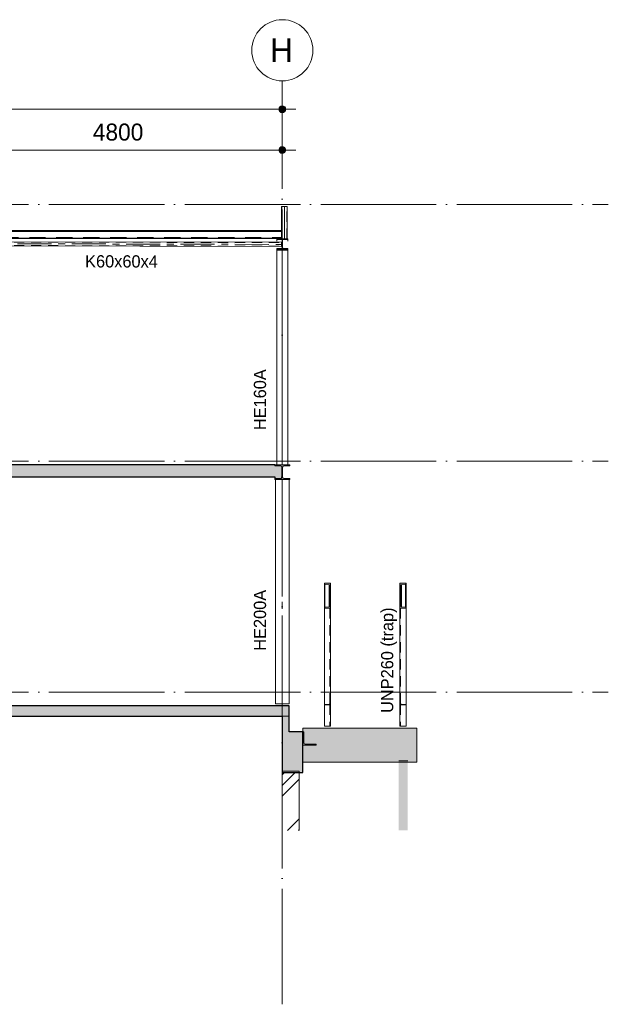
# Model space of a CAD drawing. Header units: millimetres. Extents: x -1359 to 538036, y -4592 to 9900.
# Tile 14 of 43: x 164654 to 173314, y -4592 to 9900. Entities that reach past the tile are written whole.
import ezdxf

# ---------------------------------------------------------------- set-up
doc = ezdxf.new("R2010")
doc.units = ezdxf.units.MM
for name, pattern in [('Overhead', [396.875, 238.125, -158.75]), ('WSP_hartlijn', [800, 500, -100, 100, -100]), ('WSP_hhidden', [250, 150, -100]), ('WSP_stramienlijn', [2000, 1700, -150, 0, -150])]:
    doc.linetypes.add(name, pattern=pattern)
for name, color, linetype, lineweight in [('00_algemeen - 0_18mm', 1, 'Continuous', 13), ('00_algemeen - hartlijn', 7, 'WSP_hartlijn', 13), ('00_algemeen - hhidden - 0_13mm', 7, 'WSP_hhidden', 13), ('00_algemeen - overhead', 7, 'Overhead', 13), ('00_maatvoering', 8, 'Continuous', 13), ('00_maatvoering-100', 8, 'Continuous', 13), ('07_stramien', 4, 'Continuous', 13), ('07_stramien - levels', 7, 'Continuous', 13), ('16_funderingsconstructies', 2, 'Continuous', 18), ('16_funderingsconstructies - voeten en balken -cut-', 3, 'Continuous', 25), ('17_paalfunderingen - prefab', 2, 'Continuous', 18), ('23_vloeren', 2, 'Continuous', 18), ('23_vloeren - hatch', 1, 'Continuous', 18), ('23_vloeren -cut-', 3, 'Continuous', 25), ('28_hoofddraagconstructies - kolommen en liggers', 1, 'Continuous', 13), ('28_hoofddraagconstructies - kolommen en liggers - staal', 1, 'Continuous', 13), ('28_hoofddraagconstructies - kolommen en liggers - staal -cut-', 2, 'Continuous', 13), ('28_hoofddraagconstructies - tags', 7, 'Continuous', 18)]:
    doc.layers.add(name, color=color, linetype=linetype, lineweight=lineweight)
doc.layers.add('16_funderingsconstructies - voeten en balken', color=2, linetype='Continuous')
doc.styles.add('Revittext', font='txt', dxfattribs={"height": 250})
doc.styles.add('Revittext_1', font='txt', dxfattribs={"height": 180})
doc.styles.add('Revittext_2', font='txt', dxfattribs={"height": 350})
doc.dimstyles.new('WSP_25_-_transparant', dxfattribs={"dimscale": 304.8, "dimtxt": 252.223969, "dimasz": 1.312336, "dimexe": 0.656168, "dimexo": 0.0625, "dimgap": 0.213255, "dimtad": 1, "dimdec": 0, "dimzin": 0, "dimdsep": 46, "dimtxsty": 'Revittext', "dimblk1": 'DOTSMALL', "dimblk2": 'DOTSMALL', "dimsah": 1, "dimcen": 0.09, "dimdle": 0.656168, "dimazin": 0, "dimtfac": 1, "dimtdec": 4, "dimtix": 1, "dimtmove": 0, "dimatfit": 3, "dimfxl": 0.656168, "dimfxlon": 1, "dimtvp": 1, "dimtolj": 1, "dimtzin": 0, "dimarcsym": 2})

# ---------------------------------------------------------------- blocks, each defined once
blk = doc.blocks.new('28_WSP_SC_staal - HE v21-0 - HE200A - S235-1158447-as 1')
at = {"layer": '00_algemeen - hartlijn'}
blk.add_line((38600, -170), (38600, 3130), dxfattribs=at)
blk = doc.blocks.new('28_WSP_SF_staal - RHS v18-0 - SHSC 60x60x4 - S275-1335100-as 1')
at = {"layer": '00_algemeen - hartlijn'}
blk.add_line((33903, 6603), (38587, 6593), dxfattribs=at)
at = {"layer": '00_algemeen - hhidden - 0_13mm'}
for p, q in [((33903, 6629), (38587, 6619)), ((33903, 6577), (38587, 6567))]:
    blk.add_line(p, q, dxfattribs=at)
at = {"layer": '28_hoofddraagconstructies - kolommen en liggers - staal'}
for p, q in [((38587, 6623), (33903, 6633)), ((33903, 6625), (33903, 6633)), ((33903, 6581), (33903, 6625)), ((33903, 6573), (33903, 6581)), ((33903, 6573), (38587, 6563)), ((38587, 6623), (38587, 6615)), ((38587, 6615), (38587, 6571)), ((38587, 6571), (38587, 6563))]:
    blk.add_line(p, q, dxfattribs=at)
blk = doc.blocks.new('28_WSP_SC_staal - HE v21-0 - HE160A - S235-1336411-as 1')
at = {"layer": '00_algemeen - hartlijn'}
blk.add_line((38600, 3350), (38600, 6509.864668), dxfattribs=at)
blk = doc.blocks.new('28_WSP_SF_staal - UNP v18-0 - UNP260-1318341-as 1')
at = {"layer": '00_algemeen - hhidden - 0_13mm'}
blk.add_line((40340, 1237), (40340, -183), dxfattribs=at)
blk = doc.blocks.new('28_WSP_SF_staal - UNP v18-0 - UNP260-1312466-as 1')
at = {"layer": '00_algemeen - hhidden - 0_13mm'}
blk.add_line((40340, -183), (40340, -501), dxfattribs=at)
blk = doc.blocks.new('28_WSP_SF_staal - UNP v18-0 - UNP260-1310751-as 1')
at = {"layer": '00_algemeen - hhidden - 0_13mm'}
blk.add_line((39300, 1237), (39300, -183), dxfattribs=at)
blk = doc.blocks.new('28_WSP_SF_staal - UNP v18-0 - UNP260-1312049-as 1')
at = {"layer": '00_algemeen - hhidden - 0_13mm'}
blk.add_line((39300, -183), (39300, -501), dxfattribs=at)
blk = doc.blocks.new('Floors 3 - Floors 3-1340461-as 1')
at = {"layer": '23_vloeren - hatch', "linetype": 'WSP_hhidden', "lineweight": 13}
h = blk.add_hatch(color=256, dxfattribs=at)
h.paths.add_polyline_path([(33829, 3107), (33930, 3107), (33930, 3170), (33805, 3170), (33805, 3131), (33808, 3119), (33817, 3111)])
h.paths.add_polyline_path([(33771, 3107), (33783, 3111), (33792, 3119), (33795, 3131), (33795, 3170), (33670, 3170), (33670, 3107)])
h.paths.add_polyline_path([(28971, 3107), (28983, 3111), (28992, 3119), (28995, 3131), (28995, 3170), (28870, 3170), (28870, 3107)])
h.paths.add_polyline_path([(29130, 3107), (29130, 3170), (29005, 3170), (29005, 3131), (29010, 3118), (29017, 3111), (29029, 3107)])
h.paths.add_polyline_path([(38490, 3146), (38577, 3146), (38590, 3151), (38595, 3164), (38595, 3170), (38490, 3170)])
at = {"layer": '23_vloeren -cut-'}
for p, q in [((28870, 3170), (28870, 3107)), ((28870, 3107), (28971, 3107)), ((28995, 3131), (28995, 3170)), ((29005, 3170), (29005, 3131)), ((29029, 3107), (29130, 3107)), ((29130, 3107), (29130, 3170)), ((33670, 3170), (33670, 3107)), ((33670, 3107), (33771, 3107)), ((33795, 3131), (33795, 3170)), ((33805, 3170), (33805, 3131)), ((33829, 3107), (33930, 3107)), ((33930, 3107), (33930, 3170)), ((38490, 3170), (38490, 3146)), ((38490, 3146), (38577, 3146)), ((38595, 3164), (38595, 3170))]:
    blk.add_line(p, q, dxfattribs=at)
for centre, radius, start, end in [((28971, 3131), 24, 270, 0), ((29029, 3131), 24, 180, 270), ((33771, 3131), 24, 270, 0), ((33829, 3131), 24, 180, 270), ((38577, 3164), 18, 270, 0)]:
    blk.add_arc(centre, radius, start, end, dxfattribs=at)
blk = doc.blocks.new('17_WSP_FD_prefab - fundatiepaal v18-0 - 250x250-V38-as 1')
at = {"layer": '16_funderingsconstructies', "lineweight": 13}
h = blk.add_hatch(dxfattribs=at)
h.set_pattern_fill('FP_1', color=50, style=0, pattern_type=2)
h.set_pattern_definition([(45, (9142.7, 0), (-449.013, 449.013), []), (45, (9301.45, 0), (0, 898.026), []), (45, (8983.95, 0), (0, 898.026), [])])
h.paths.add_polyline_path([(38700, -2033), (38850, -2033), (38850, -1180), (38600, -1180), (38600, -2033)])
at = {"layer": '16_funderingsconstructies', "color": 135, "lineweight": 13}
for q in [(38600, -1160), (38850, -1180)]:
    blk.add_line((38850, -1160), q, dxfattribs=at)
at = {"layer": '17_paalfunderingen - prefab', "color": 55}
for p, q in [((38600, -2033), (38600, -1180)), ((38850, -1180), (38850, -2033))]:
    blk.add_line(p, q, dxfattribs=at)
blk = doc.blocks.new('17_WSP_FD_beton - fundatiepaal v21-1 - ø168_178 _stalen buis_-1347607-as 1')
at = {"layer": '16_funderingsconstructies', "linetype": 'WSP_hhidden', "lineweight": 13}
for points in [[(40338, -2033), (40380, -2033), (40380, -1030), (40313, -1030), (40313, -2033), (40335, -2033)], [(40441, -2033), (40446, -2033), (40446, -1030), (40380, -1030), (40380, -2033), (40440, -2033)]]:
    blk.add_hatch(color=256, dxfattribs=at).paths.add_polyline_path(points)
for p, q in [((40380, -1010), (40313, -1010)), ((40447, -1010), (40380, -1010))]:
    blk.add_line(p, q, dxfattribs=at)
blk = doc.blocks.new('28_WSP_SC_staal - RHS v18-0 - SHSC 80x80x4 - S275-1335095-as 1')
at = {"layer": '00_algemeen - hartlijn'}
blk.add_line((38630, 6675), (38630, 7150), dxfattribs=at)
at = {"layer": '00_algemeen - hhidden - 0_13mm'}
for p, q in [((38594, 6793), (38594, 7150)), ((38666, 6675), (38666, 7150))]:
    blk.add_line(p, q, dxfattribs=at)
at = {"layer": '28_hoofddraagconstructies - kolommen en liggers', "linetype": 'WSP_hhidden'}
for p, q in [((38594, 6664), (38594, 6793)), ((38630, 6664), (38630, 6675)), ((38666, 6664), (38666, 6675))]:
    blk.add_line(p, q, dxfattribs=at)
blk = doc.blocks.new('Grid - Stramienbol 9_0mm-3500-as 1')
at = {"layer": '07_stramien'}
blk.add_circle((14600, 9450), 450, dxfattribs=at)
blk = doc.blocks.new('DIMBLOCK28-as 1')
at = {"layer": '00_maatvoering-100'}
h = blk.add_hatch(color=256, dxfattribs=at)
edge = h.paths.add_edge_path()
edge.add_arc((149318, 8582), 50, 0, 360)
h = blk.add_hatch(color=256, dxfattribs=at)
edge = h.paths.add_edge_path()
edge.add_arc((168518, 8582), 50, 0, 360)
for p, q in [((149318, 8782), (149318, 8382)), ((149318, 8582), (149318, 8782)), ((168518, 8782), (168518, 8382)), ((168518, 8582), (168518, 8782)), ((149118, 8582), (168718, 8582))]:
    blk.add_line(p, q, dxfattribs=at)
for centre in [(149318, 8582), (168518, 8582)]:
    blk.add_circle(centre, 50, dxfattribs=at)
at = {"layer": '00_maatvoering-100', "color": 0, "insert": (158433, 8971), "char_height": 250, "width": 1164.11, "attachment_point": 1, "line_spacing_factor": 0.931288, "style": 'Revittext'}
blk.add_mtext('19200', dxfattribs=at)
blk = doc.blocks.new('_DotSmall')
at = {"color": 0, "linetype": 'ByBlock', "const_width": 0.5}
blk.add_lwpolyline([(-0.0625, 0, 1), (0.0625, 0, 1)], format="xyb", close=True, dxfattribs=at)
blk = doc.blocks.new('DIMBLOCK32-as 1')
at = {"layer": '00_maatvoering-100'}
h = blk.add_hatch(color=256, dxfattribs=at)
edge = h.paths.add_edge_path()
edge.add_arc((163718, 7982), 50, 0, 360)
h = blk.add_hatch(color=256, dxfattribs=at)
edge = h.paths.add_edge_path()
edge.add_arc((168518, 7982), 50, 0, 360)
for p, q in [((163718, 8182), (163718, 7782)), ((163718, 7982), (163718, 8182)), ((168518, 8182), (168518, 7782)), ((168518, 7982), (168518, 8182)), ((163718, 7982), (168718, 7982))]:
    blk.add_line(p, q, dxfattribs=at)
for centre in [(163718, 7982), (168518, 7982)]:
    blk.add_circle(centre, 50, dxfattribs=at)
at = {"layer": '00_maatvoering-100', "color": 0, "insert": (165730, 8371), "char_height": 250, "width": 931.29, "attachment_point": 1, "line_spacing_factor": 0.931288, "style": 'Revittext'}
blk.add_mtext('4800', dxfattribs=at)

msp = doc.modelspace()

# ---------------------------------------------------------------- hatches: boundary and pattern name
at = {"layer": '16_funderingsconstructies - voeten en balken'}
for points in [[(168818.1, -1180), (168818.1, -580), (168618.1, -580), (168618.1, -350), (168518.1, -350), (168518.1, -1180)], [(169018.1, -1030), (170498.1, -1030), (170498.1, -530), (168818.1, -530), (168818.1, -580), (168825.1, -580), (168831.5, -582.6), (168834.1, -589), (168834.1, -746), (168839.4, -758.7), (168852.1, -764), (169009.1, -764), (169015.5, -766.6), (169018.1, -773), (169018.1, -780), (168818.1, -780), (168818.1, -1030), (169009.1, -1030)]]:
    msp.add_hatch(color=90, dxfattribs=at).paths.add_polyline_path(points)
at = {"layer": '23_vloeren - hatch'}
h = msp.add_hatch(color=256, dxfattribs=at)
h.paths.add_polyline_path([(149322.9, 3170), (154113.1, 3170), (154113.1, 3308.5), (154109.9, 3320.5), (154101.1, 3329.3), (154089.1, 3332.5), (153988.1, 3332.5), (153988.1, 3350), (149428.1, 3350), (149428.1, 3334), (149340.9, 3334), (149328.2, 3328.7), (149322.9, 3316), (149322.9, 3284.5)])
h.paths.add_polyline_path([(163704.3, 3170), (163713.1, 3170), (163713.1, 3308.5), (163709.9, 3320.5), (163701.1, 3329.3), (163689.1, 3332.5), (163588.1, 3332.5), (163588.1, 3350), (159048.1, 3350), (159048.1, 3332.5), (158947.1, 3332.5), (158935.1, 3329.3), (158926.4, 3320.5), (158923.1, 3308.5), (158923.1, 3170), (163476.9, 3170)])
h.paths.add_polyline_path([(163723.1, 3170), (168513.4, 3170), (168513.4, 3316), (168508.1, 3328.7), (168495.4, 3334), (168408.1, 3334), (168408.1, 3350), (163848.1, 3350), (163848.1, 3332.5), (163747.1, 3332.5), (163735.1, 3329.3), (163726.4, 3320.5), (163723.1, 3308.5), (163723.1, 3284.5)])
h.paths.add_polyline_path([(154123.1, 3170), (158913.1, 3170), (158913.1, 3308.5), (158909.9, 3320.5), (158901.1, 3329.3), (158889.1, 3332.5), (158788.1, 3332.5), (158788.1, 3350), (154248.1, 3350), (154248.1, 3332.5), (154147.1, 3332.5), (154135.1, 3329.3), (154126.4, 3320.5), (154123.1, 3308.5), (154123.1, 3284.5)])
msp.add_hatch(color=10, dxfattribs=at).paths.add_polyline_path([(168518.1, -350), (168618.1, -350), (168618.1, -200), (149218.1, -200), (149218.1, -350), (167116.1, -350)])
at = {"layer": '28_hoofddraagconstructies - kolommen en liggers - staal'}
for points in [[(168438.1, 6523.5), (168598.1, 6523.5), (168598.1, 6532.5), (168532.8, 6532.8), (168526.8, 6535.7), (168522.6, 6540.9), (168521.1, 6547.5), (168521.5, 6654.8), (168524.4, 6660.8), (168529.6, 6665), (168536.1, 6666.5), (168598.1, 6666.5), (168598.1, 6675.5), (168438.1, 6675.5), (168438.1, 6666.5), (168503.5, 6666.1), (168509.5, 6663.2), (168513.7, 6658), (168515.1, 6651.5), (168514.8, 6544.1), (168511.9, 6538.1), (168506.7, 6533.9), (168500.1, 6532.5), (168438.1, 6532.5)], [(168408.1, 3130), (168628.1, 3130), (168628.1, 3146), (168540.9, 3146), (168528.2, 3151.3), (168522.9, 3164), (168522.9, 3316), (168528.2, 3328.7), (168540.9, 3334), (168628.1, 3334), (168628.1, 3350), (168408.1, 3350), (168408.1, 3334), (168495.4, 3334), (168508.1, 3328.7), (168513.4, 3316), (168513.4, 3164), (168508.1, 3151.3), (168495.4, 3146), (168408.1, 3146)], [(169228.1, 1236.6), (169228.1, 1604.3), (169138.1, 1604.3), (169138.7, 1594.6), (169139.5, 1592.9), (169144.3, 1588.8), (169208, 1581.3), (169213.3, 1577.3), (169216.9, 1570.5), (169218.1, 1562.3), (169217.8, 1274.3), (169215.3, 1266.7), (169210.8, 1261.2), (169205.1, 1258.8), (169144.3, 1252), (169138.7, 1246.2), (169138.1, 1242.2), (169138.1, 1236.6), (169163.1, 1236.6)], [(170300.4, 1236.6), (170338.1, 1236.6), (170337.5, 1246.2), (170336.8, 1248), (170332, 1252), (170268.3, 1259.5), (170263, 1263.6), (170259.4, 1270.3), (170258.1, 1278.6), (170258.5, 1566.5), (170261, 1574.2), (170265.5, 1579.7), (170271.2, 1582), (170332, 1588.8), (170337.5, 1594.6), (170338.1, 1598.6), (170338.1, 1604.3), (170248.1, 1604.3), (170248.1, 1236.6)], [(169018.1, -780), (169018.1, -773), (169015.5, -766.6), (169009.1, -764), (168852.1, -764), (168839.4, -758.7), (168834.1, -746), (168834.1, -589), (168831.5, -582.6), (168825.1, -580), (168818.1, -580), (168818.1, -780), (168935.7, -780)]]:
    msp.add_hatch(color=256, dxfattribs=at).paths.add_polyline_path(points)

# ---------------------------------------------------------------- linework, layer by layer
at = {"layer": '00_algemeen - 0_18mm'}
msp.add_line((149318.1, 6782.3), (168518.1, 6782.3), dxfattribs=at)
at = {"layer": '00_algemeen - overhead'}
msp.add_line((149318.1, 6695.9), (168518.1, 6695.9), dxfattribs=at)
at = {"layer": '07_stramien', "linetype": 'WSP_stramienlijn'}
msp.add_line((168518.1, -4592.4), (168518.1, 9000), dxfattribs=at)
at = {"layer": '07_stramien - levels', "linetype": 'WSP_stramienlijn'}
for p, q in [((139082.3, 7180), (173314.1, 7180)), ((139082.3, 3400), (173314.1, 3400)), ((139082.3, 0), (173314.1, 0))]:
    msp.add_line(p, q, dxfattribs=at)
at = {"layer": '16_funderingsconstructies - voeten en balken', "color": 55, "lineweight": 18}
msp.add_line((168618.1, -350), (168518.1, -350), dxfattribs=at)
at = {"layer": '16_funderingsconstructies - voeten en balken', "lineweight": 18}
for p, q in [((168818.1, -580), (168818.1, -530)), ((170498.1, -530), (168818.1, -530)), ((170498.1, -530), (170498.1, -1030)), ((170498.1, -1030), (168818.1, -1030))]:
    msp.add_line(p, q, dxfattribs=at)
at = {"layer": '16_funderingsconstructies - voeten en balken -cut-', "color": 8}
for p, q in [((168518.1, -350), (168518.1, -1180)), ((168618.1, -580), (168618.1, -350)), ((168818.1, -580), (168618.1, -580)), ((168818.1, -1180), (168818.1, -580)), ((168518.1, -1180), (168818.1, -1180))]:
    msp.add_line(p, q, dxfattribs=at)
at = {"layer": '23_vloeren'}
for p, q in [((168518.1, 6685.1), (168518.1, 6675.5)), ((168408.1, 3334), (168408.1, 3350)), ((168495.4, 3334), (168408.1, 3334)), ((168513.4, 3170), (168513.4, 3316))]:
    msp.add_line(p, q, dxfattribs=at)
at = {"layer": '23_vloeren', "linetype": 'WSP_hhidden', "lineweight": 13}
msp.add_line((168518.1, 6675.5), (168518.1, 6660.5), dxfattribs=at)
at = {"layer": '23_vloeren', "color": 55}
msp.add_line((168518.1, -350), (168618.1, -350), dxfattribs=at)
at = {"layer": '23_vloeren'}
msp.add_arc((168495.4, 3316), 18, 360, 90, dxfattribs=at)
at = {"layer": '23_vloeren -cut-'}
for p, q in [((168518.1, 6793.1), (149318.1, 6793.1)), ((149318.1, 6685.1), (168518.1, 6685.1)), ((168518.1, 6685.1), (168518.1, 6793.1)), ((168408.1, 3350), (163848.1, 3350)), ((163848.1, 3170), (168408.1, 3170))]:
    msp.add_line(p, q, dxfattribs=at)
at = {"layer": '23_vloeren -cut-', "color": 8}
for p, q in [((168618.1, -200), (149218.1, -200)), ((168618.1, -350), (168618.1, -200)), ((149318.1, -350), (168518.1, -350))]:
    msp.add_line(p, q, dxfattribs=at)
at = {"layer": '28_hoofddraagconstructies - kolommen en liggers', "linetype": 'WSP_hhidden'}
for p, q in [((168508.1, 6793.1), (168508.1, 6663.8)), ((168588.1, 6663.8), (168588.1, 6675.4)), ((168516.1, 6663.8), (168508.1, 6663.8)), ((168509.5, 6663.2), (168511.9, 6660.8)), ((168580.1, 6663.8), (168516.1, 6663.8)), ((168588.1, 6663.8), (168580.1, 6663.8)), ((169144.3, -178.9), (169205.1, -176.9)), ((170271.2, -176.9), (170332, -178.9))]:
    msp.add_line(p, q, dxfattribs=at)
at = {"layer": '28_hoofddraagconstructies - kolommen en liggers', "linetype": 'WSP_hhidden', "flags": 128}
for points in [[(168512.8, 6659.5), (168513.7, 6658), (168514.8, 6654.8), (168515.1, 6651.5)], [(169138.2, -181.7), (169138.3, -181.1), (169139, -180.4), (169139.9, -179.9), (169141.2, -179.4), (169142.7, -179.1), (169144.3, -178.9)], [(169205.1, -176.9), (169208.5, -176.6), (169211.7, -176), (169214.4, -175.1), (169216.4, -173.9), (169217.7, -172.6), (169218.1, -171.1)], [(170258.1, -171.1), (170258.6, -172.6), (170259.9, -173.9), (170261.9, -175.1), (170264.6, -176), (170267.8, -176.6), (170271.2, -176.9)], [(170332, -178.9), (170333.6, -179.1), (170335.1, -179.4), (170336.4, -179.9), (170337.3, -180.4), (170337.9, -181.1), (170338.1, -181.7)]]:
    msp.add_lwpolyline(points, dxfattribs=at)
at = {"layer": '28_hoofddraagconstructies - kolommen en liggers - staal'}
for p, q in [((168508.1, 7150), (168508.1, 6793.1)), ((168508.1, 7150), (168516.1, 7150)), ((168516.1, 7150), (168580.1, 7150)), ((168580.1, 7150), (168588.1, 7150)), ((168588.1, 6675.5), (168588.1, 7150)), ((168438.1, 6641.8), (168438.1, 6666.5)), ((168438.1, 6509.9), (168438.1, 6523.5)), ((168598.1, 6641.8), (168598.1, 6666.5)), ((168598.1, 6509.9), (168598.1, 6523.5)), ((168438.1, 6509.9), (168598.1, 6509.9)), ((168438.1, 3350), (168438.1, 6509.9)), ((168598.1, 6509.9), (168598.1, 3350)), ((168408.1, 3350), (168408.1, 3334)), ((168408.1, 3334), (168495.4, 3334)), ((168513.4, 3316), (168513.4, 3170)), ((168418.1, -170), (168418.1, 3130)), ((168618.1, 3130), (168618.1, -170)), ((169138.1, 1598.6), (169138.1, 1242.2)), ((170338.1, 1242.2), (170338.1, 1598.6)), ((169144.3, 1588.8), (169144.3, 1252)), ((169205.1, 1582), (169205.1, 1258.8)), ((170271.2, 1258.8), (170271.2, 1582)), ((170332, 1252), (170332, 1588.8)), ((169138.1, 1236.6), (169138.1, -183.4)), ((169228.1, 1236.6), (169228.1, -183.4)), ((170248.1, -183.4), (170248.1, 1236.6)), ((170338.1, -183.4), (170338.1, 1236.6)), ((168618.1, -170), (168418.1, -170)), ((169138.1, -183.4), (169228.1, -183.4)), ((169228.1, -183.4), (169138.1, -183.4)), ((169138.1, -500.7), (169138.1, -183.4)), ((169228.1, -183.4), (169228.1, -500.7)), ((170248.1, -183.4), (170338.1, -183.4)), ((170248.1, -500.7), (170248.1, -183.4)), ((170338.1, -183.4), (170248.1, -183.4)), ((170338.1, -183.4), (170338.1, -500.7)), ((169228.1, -500.7), (169138.1, -500.7)), ((170338.1, -500.7), (170248.1, -500.7))]:
    msp.add_line(p, q, dxfattribs=at)
msp.add_arc((168495.4, 3316), 18, 0, 90, dxfattribs=at)
at = {"layer": '28_hoofddraagconstructies - kolommen en liggers - staal -cut-'}
for p, q in [((168438.1, 6675.5), (168438.1, 6666.5)), ((168598.1, 6675.5), (168438.1, 6675.5)), ((168598.1, 6666.5), (168598.1, 6675.5)), ((168438.1, 6666.5), (168500.1, 6666.5)), ((168500.1, 6532.5), (168438.1, 6532.5)), ((168438.1, 6532.5), (168438.1, 6523.5)), ((168438.1, 6523.5), (168598.1, 6523.5)), ((168511.9, 6660.8), (168512.8, 6659.6)), ((168515.1, 6651.5), (168515.1, 6547.5)), ((168521.1, 6547.5), (168521.1, 6651.5)), ((168536.1, 6666.5), (168598.1, 6666.5)), ((168598.1, 6532.5), (168536.1, 6532.5)), ((168598.1, 6523.5), (168598.1, 6532.5)), ((168628.1, 3350), (168408.1, 3350)), ((168540.9, 3334), (168628.1, 3334)), ((168628.1, 3334), (168628.1, 3350)), ((168522.9, 3164), (168522.9, 3316)), ((168495.4, 3146), (168408.1, 3146)), ((168408.1, 3146), (168408.1, 3130)), ((168408.1, 3130), (168628.1, 3130)), ((168513.4, 3170), (168513.4, 3164)), ((168628.1, 3146), (168540.9, 3146)), ((168628.1, 3130), (168628.1, 3146)), ((169228.1, 1604.3), (169138.1, 1604.3)), ((169138.1, 1604.3), (169138.1, 1598.6)), ((169138.2, 1598.2), (169138.3, 1596.6)), ((169138.3, 1596.6), (169138.7, 1594.6)), ((169138.7, 1594.6), (169139.5, 1592.9)), ((169228.1, 1236.6), (169228.1, 1604.3)), ((170248.1, 1604.3), (170248.1, 1236.6)), ((170338.1, 1604.3), (170248.1, 1604.3)), ((170336.8, 1592.9), (170337.5, 1594.6)), ((170337.5, 1594.6), (170338, 1596.6)), ((170338, 1596.6), (170338.1, 1598.2)), ((170338.1, 1598.6), (170338.1, 1604.3)), ((169139.5, 1592.9), (169140.4, 1591.3)), ((169142.9, 1589.3), (169144.3, 1588.8)), ((169144.3, 1588.8), (169205.1, 1582)), ((169218.1, 1562.3), (169218.1, 1278.6)), ((170258.1, 1278.6), (170258.1, 1562.3)), ((170271.2, 1582), (170332, 1588.8)), ((170332, 1588.8), (170333.4, 1589.3)), ((170335.9, 1591.3), (170336.8, 1592.9)), ((169138.1, 1242.2), (169138.1, 1236.6)), ((169138.1, 1236.6), (169228.1, 1236.6)), ((169205.1, 1258.8), (169144.3, 1252)), ((170248.1, 1236.6), (170338.1, 1236.6)), ((170332, 1252), (170271.2, 1258.8)), ((170338.1, 1236.6), (170338.1, 1242.2)), ((168825.1, -580), (168818.1, -580)), ((168818.1, -580), (168818.1, -780)), ((168834.1, -746), (168834.1, -589)), ((168818.1, -780), (169018.1, -780)), ((169009.1, -764), (168852.1, -764)), ((169018.1, -780), (169018.1, -773))]:
    msp.add_line(p, q, dxfattribs=at)
at = {"layer": '28_hoofddraagconstructies - kolommen en liggers - staal -cut-', "flags": 128}
for points in [[(168500.1, 6666.5), (168503.5, 6666.1), (168506.7, 6665), (168509.5, 6663.2)], [(168515.1, 6547.5), (168514.8, 6544.1), (168513.7, 6540.9), (168511.9, 6538.1), (168509.5, 6535.7), (168506.7, 6533.9), (168503.5, 6532.8), (168500.1, 6532.5)], [(168521.1, 6651.5), (168521.5, 6654.8), (168522.6, 6658), (168524.4, 6660.8), (168526.8, 6663.2), (168529.6, 6665), (168532.8, 6666.1), (168536.1, 6666.5)], [(168536.1, 6532.5), (168532.8, 6532.8), (168529.6, 6533.9), (168526.8, 6535.7), (168524.4, 6538.1), (168522.6, 6540.9), (168521.5, 6544.1), (168521.1, 6547.5)], [(169140.4, 1591.3), (169141.6, 1590.1), (169142.9, 1589.3)], [(169205.1, 1582), (169208, 1581.3), (169210.8, 1579.7), (169213.3, 1577.3), (169215.3, 1574.2), (169216.9, 1570.5), (169217.8, 1566.5), (169218.1, 1562.3)], [(170258.1, 1562.3), (170258.5, 1566.5), (170259.4, 1570.5), (170261, 1574.2), (170263, 1577.3), (170265.5, 1579.7), (170268.3, 1581.3), (170271.2, 1582)], [(170333.4, 1589.3), (170334.7, 1590.1), (170335.9, 1591.3)], [(169144.3, 1252), (169142.9, 1251.6), (169141.6, 1250.7), (169140.4, 1249.5), (169139.5, 1248), (169138.7, 1246.2), (169138.3, 1244.2), (169138.2, 1242.7)], [(169218.1, 1278.6), (169217.8, 1274.3), (169216.9, 1270.3), (169215.3, 1266.7), (169213.3, 1263.6), (169210.8, 1261.2), (169208, 1259.5), (169205.1, 1258.8)], [(170271.2, 1258.8), (170268.3, 1259.5), (170265.5, 1261.2), (170263, 1263.6), (170261, 1266.7), (170259.4, 1270.3), (170258.5, 1274.3), (170258.1, 1278.6)], [(170338.1, 1242.7), (170338, 1244.2), (170337.5, 1246.2), (170336.8, 1248), (170335.9, 1249.5), (170334.7, 1250.7), (170333.4, 1251.6), (170332, 1252)]]:
    msp.add_lwpolyline(points, dxfattribs=at)
at = {"layer": '28_hoofddraagconstructies - kolommen en liggers - staal -cut-'}
for centre, radius, start, end in [((168540.9, 3316), 18, 90, 180), ((168495.4, 3164), 18, 270, 0), ((168540.9, 3164), 18, 180, 270), ((168825.1, -589), 9, 0, 90), ((168852.1, -746), 18, 180, 270), ((169009.1, -773), 9, 0, 90)]:
    msp.add_arc(centre, radius, start, end, dxfattribs=at)

# ---------------------------------------------------------------- block references
at = {"layer": '00_algemeen - hartlijn'}
for name in ['28_WSP_SC_staal - HE v21-0 - HE160A - S235-1336411-as 1', '28_WSP_SC_staal - HE v21-0 - HE200A - S235-1158447-as 1', '28_WSP_SF_staal - UNP v18-0 - UNP260-1310751-as 1', '28_WSP_SF_staal - UNP v18-0 - UNP260-1318341-as 1', '28_WSP_SF_staal - UNP v18-0 - UNP260-1312049-as 1', '28_WSP_SF_staal - UNP v18-0 - UNP260-1312466-as 1']:
    msp.add_blockref(name, (129918.1, 0), dxfattribs=at)
at = {"layer": '07_stramien'}
msp.add_blockref('Grid - Stramienbol 9_0mm-3500-as 1', (153918.1, 0), dxfattribs=at)
at = {"layer": '16_funderingsconstructies', "linetype": 'WSP_hhidden', "lineweight": 13}
msp.add_blockref('17_WSP_FD_beton - fundatiepaal v21-1 - ø168_178 _stalen buis_-1347607-as 1', (129918.1, 0), dxfattribs=at)
at = {"layer": '16_funderingsconstructies', "color": 135, "lineweight": 13}
msp.add_blockref('17_WSP_FD_prefab - fundatiepaal v18-0 - 250x250-V38-as 1', (129918.1, 0), dxfattribs=at)
at = {"layer": '23_vloeren'}
msp.add_blockref('Floors 3 - Floors 3-1340461-as 1', (129918.1, 0), dxfattribs=at)
at = {"layer": '28_hoofddraagconstructies - kolommen en liggers', "linetype": 'WSP_hhidden'}
msp.add_blockref('28_WSP_SC_staal - RHS v18-0 - SHSC 80x80x4 - S275-1335095-as 1', (129918.1, 0), dxfattribs=at)
at = {"layer": '28_hoofddraagconstructies - kolommen en liggers'}
msp.add_blockref('28_WSP_SF_staal - RHS v18-0 - SHSC 60x60x4 - S275-1335100-as 1', (129918.1, 0), dxfattribs=at)

# ---------------------------------------------------------------- texts
at = {"layer": '07_stramien', "insert": (168336, 9625.6), "char_height": 350, "width": 432.911, "attachment_point": 1, "style": 'Revittext_2'}
msp.add_mtext('H', dxfattribs=at)
at = {"layer": '28_hoofddraagconstructies - tags', "lineweight": 13, "char_height": 180, "attachment_point": 1, "style": 'Revittext_1'}
for s, insert, width, rotation in [('K60x60x4', (165616.6, 6433.9), 1314.767, 359.88331), ('UNP260 (trap)', (169970.7, -303.4), 1916.033, 90)]:
    msp.add_mtext(s, dxfattribs=dict(at, insert=insert, width=width, rotation=rotation))
at = {"layer": '28_hoofddraagconstructies - tags', "lineweight": 13, "char_height": 180, "width": 1122.362, "attachment_point": 1, "rotation": 90, "style": 'Revittext_1', "bg_fill": 3, "box_fill_scale": 1.25, "bg_fill_color": 256, "bg_fill_true_color": 13158600, "bg_fill_transparency": 0}
for s, insert in [('HE160A', (168099.2, 3858.3)), ('HE200A', (168099.2, 611.8))]:
    msp.add_mtext(s, dxfattribs=dict(at, insert=insert))

# ---------------------------------------------------------------- dimensions: what is measured, and where the dimension line sits
at = {"layer": '00_maatvoering'}
for base, p1, p2, override, picture, middle in [((168518.1, 8582.3), (149318.1, 8782.3), (168518.1, 8782.3), {"dimpost": '<>', "dimfxl": 19200}, 'DIMBLOCK28-as 1', (158918.1, 8775)), ((168518.1, 7982.3), (163718.1, 8182.3), (168518.1, 8182.3), {"dimpost": '<>', "dimfxl": 4800}, 'DIMBLOCK32-as 1', (166118.1, 8175))]:
    dim = msp.add_linear_dim(base=base, p1=p1, p2=p2, dimstyle='WSP_25_-_transparant', override=override, dxfattribs=at)
    dim.commit()
    dim.dimension.update_dxf_attribs({"geometry": picture, "text_midpoint": middle})

doc.saveas('drawing.dxf')
